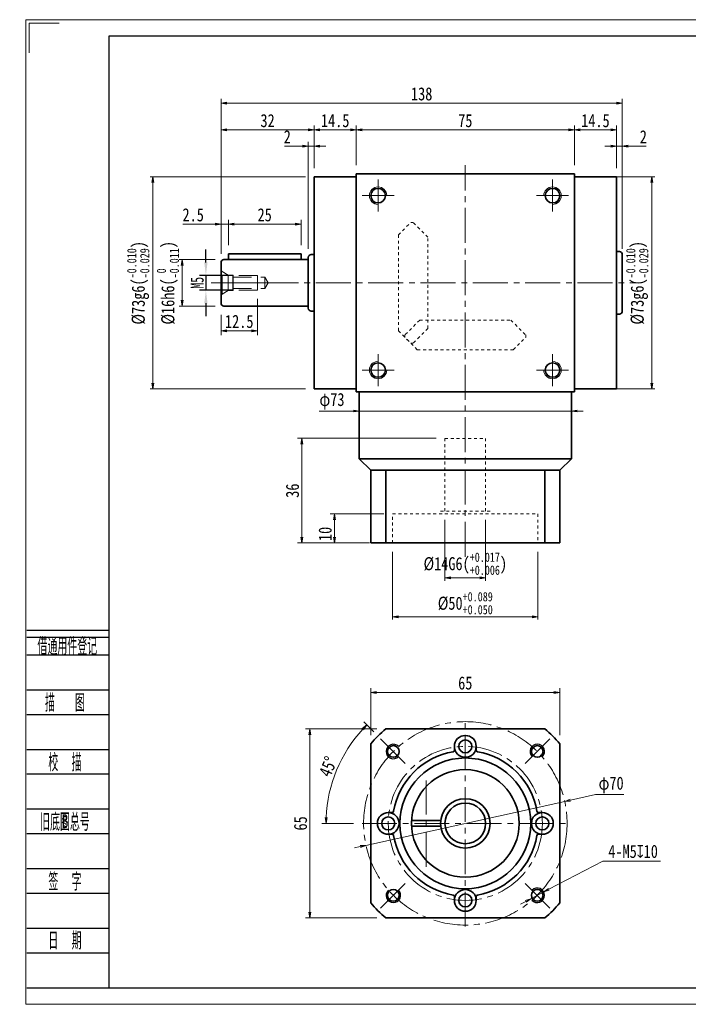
# Model space of a CAD drawing. Header units: millimetres. Extents: x -2 to 495, y 0 to 339.
# Tile 1 of 3: x -2 to 228, y 0 to 339. Entities that reach past the tile are written whole.
import ezdxf
from ezdxf.enums import TextEntityAlignment as Align

# ---------------------------------------------------------------- set-up
doc = ezdxf.new("R2010")
doc.units = ezdxf.units.MM
for name, pattern in [('HIDDEN', [9.525, 6.35, -3.175]), ('点画线', [18, 12, -2, 2, -2]), ('虚线', [2, 1, -1])]:
    doc.linetypes.add(name, pattern=pattern)
doc.layers.add('2细线层', color=4, linetype='Continuous')
doc.layers.add('6文字层', color=3, linetype='Continuous')
for name, color, linetype, lineweight in [('中心线层', 1, '点画线', 18), ('图框_外框线', 7, 'Continuous', 18), ('尺寸线层', 3, 'Continuous', 18), ('粗实线层', 7, 'Continuous', 35), ('虚线层_1', 6, '虚线', 18)]:
    doc.layers.add(name, color=color, linetype=linetype, lineweight=lineweight)
doc.styles.add('PC_TEXTSTYLE', font='ISOCP.SHX', dxfattribs={"width": 0.707, "bigfont": 'GBCBIG.SHX'})
doc.styles.add('宋体', font='txt', dxfattribs={"width": 0.8})
doc.styles.add('标准', font='txt', dxfattribs={"width": 0.667})
doc.dimstyles.new('a4-1-1.5', dxfattribs={"dimtxt": 4.5, "dimasz": 4.5, "dimexe": 2.25, "dimexo": 0, "dimgap": 0.75, "dimtad": 1, "dimdec": 3, "dimdsep": 46, "dimtxsty": '标准', "dimblk": '_CAXARROW', "dimcen": 0, "dimdle": 6, "dimazin": 2, "dimtfac": 0.707107, "dimtdec": 3, "dimtix": 1, "dimtmove": 2, "dimatfit": 3, "dimfxl": 0, "dimfrac": 2, "dimtolj": 1, "dimtzin": 0, "dimarcsym": 0})
doc.dimstyles.new('A水平标注$0', dxfattribs={"dimtxt": 3.5, "dimasz": 2, "dimexe": 1.5, "dimexo": 3, "dimgap": 1.1, "dimtad": 1, "dimtoh": 1, "dimdec": 4, "dimdsep": 46, "dimtxsty": '宋体', "dimblk": 'OPEN', "dimcen": 3, "dimclrd": 3, "dimclre": 3, "dimclrt": 6, "dimadec": 0, "dimazin": 0, "dimtm": 1e-09, "dimtfac": 1, "dimtdec": 4, "dimtix": 1, "dimtmove": 0, "dimatfit": 3, "dimldrblk": 'OPEN', "dimfxl": 0, "dimlwd": 13, "dimlwe": 13, "dimarcsym": 0})
doc.dimstyles.new('D直径标注φ25', dxfattribs={"dimtxt": 3.5, "dimasz": 2, "dimexe": 1, "dimexo": 3, "dimtad": 1, "dimtoh": 1, "dimdec": 1, "dimdsep": 46, "dimtxsty": '宋体', "dimblk": 'OPEN', "dimcen": 3, "dimclrd": 3, "dimclre": 3, "dimclrt": 130, "dimadec": 0, "dimazin": 0, "dimtm": 1e-09, "dimtfac": 1, "dimtdec": 1, "dimtmove": 0, "dimatfit": 0, "dimldrblk": 'OPEN', "dimfxl": 0, "dimlwd": 13, "dimlwe": 13, "dimarcsym": 0})
doc.dimstyles.new('螺孔(M8-7H)', dxfattribs={"dimtxt": 3.5, "dimasz": 2, "dimexe": 1.25, "dimexo": 3, "dimtad": 1, "dimtoh": 1, "dimdec": 4, "dimdsep": 46, "dimtxsty": '宋体', "dimblk": 'OPEN', "dimcen": 3, "dimclrd": 3, "dimclre": 3, "dimclrt": 2, "dimadec": 0, "dimazin": 0, "dimtm": 1e-09, "dimtfac": 1, "dimtdec": 4, "dimtmove": 0, "dimatfit": 3, "dimldrblk": 'OPEN', "dimfxl": 0, "dimlwd": 9, "dimlwe": 9, "dimarcsym": 0})

# ---------------------------------------------------------------- blocks, each defined once
blk = doc.blocks.new('_Open')
at = {"color": 0, "linetype": 'ByBlock', "lineweight": -2}
for p, q in [((-1, 0.17), (0, 0)), ((-1, -0.17), (0, 0)), ((0, 0), (-1, 0))]:
    blk.add_line(p, q, dxfattribs=at)
blk = doc.blocks.new('*D8')
at = {"layer": 'Defpoints', "color": 0}
for p in [(188.63, 300.81), (113.63, 285.72), (188.63, 285.72)]:
    blk.add_point(p, dxfattribs=at)
at = {"layer": '尺寸线层', "color": 3, "lineweight": 13}
for p, q in [((113.63, 288.72), (113.63, 302.31)), ((188.63, 288.72), (188.63, 302.31)), ((115.63, 300.81), (186.63, 300.81))]:
    blk.add_line(p, q, dxfattribs=at)
at = {"layer": '尺寸线层', "color": 3, "lineweight": 13, "xscale": 2, "yscale": 2, "zscale": 2, "rotation": 180}
blk.add_blockref('_Open', (113.63, 300.81), dxfattribs=at)
at = {"layer": '尺寸线层', "color": 3, "lineweight": 13, "xscale": 2, "yscale": 2, "zscale": 2}
blk.add_blockref('_Open', (188.63, 300.81), dxfattribs=at)
at = {"layer": '尺寸线层', "color": 6, "insert": (151.13, 303.99), "char_height": 4.5, "attachment_point": 5, "style": '宋体'}
blk.add_mtext('75', dxfattribs=at)
blk = doc.blocks.new('*D9')
at = {"layer": 'Defpoints', "color": 0}
for p in [(99.13, 300.81), (99.13, 284.72), (113.63, 285.72)]:
    blk.add_point(p, dxfattribs=at)
at = {"layer": '尺寸线层', "color": 3, "lineweight": 13}
for p, q in [((99.13, 287.72), (99.13, 302.31)), ((113.63, 288.72), (113.63, 302.31)), ((111.63, 300.81), (101.13, 300.81))]:
    blk.add_line(p, q, dxfattribs=at)
at = {"layer": '尺寸线层', "color": 3, "lineweight": 13, "xscale": 2, "yscale": 2, "zscale": 2, "rotation": 180}
blk.add_blockref('_Open', (99.13, 300.81), dxfattribs=at)
at = {"layer": '尺寸线层', "color": 3, "lineweight": 13, "xscale": 2, "yscale": 2, "zscale": 2}
blk.add_blockref('_Open', (113.63, 300.81), dxfattribs=at)
at = {"layer": '尺寸线层', "color": 6, "insert": (106.38, 304), "char_height": 4.5, "attachment_point": 5, "style": '宋体'}
blk.add_mtext('14.5', dxfattribs=at)
blk = doc.blocks.new('*D10')
at = {"layer": 'Defpoints', "color": 0}
for p in [(97.13, 295.28), (99.13, 284.72), (97.13, 256.97)]:
    blk.add_point(p, dxfattribs=at)
at = {"layer": '尺寸线层', "color": 3, "lineweight": 13}
for p, q in [((88.91, 295.28), (91.9, 295.28)), ((91.9, 295.28), (95.13, 295.28)), ((97.13, 259.97), (97.13, 296.78)), ((99.13, 295.28), (97.13, 295.28)), ((99.13, 287.72), (99.13, 296.78)), ((101.13, 295.28), (103.13, 295.28))]:
    blk.add_line(p, q, dxfattribs=at)
at = {"layer": '尺寸线层', "color": 3, "lineweight": 13, "xscale": 2, "yscale": 2, "zscale": 2}
blk.add_blockref('_Open', (97.13, 295.28), dxfattribs=at)
at = {"layer": '尺寸线层', "color": 3, "lineweight": 13, "xscale": 2, "yscale": 2, "zscale": 2, "rotation": 180}
blk.add_blockref('_Open', (99.13, 295.28), dxfattribs=at)
at = {"layer": '尺寸线层', "color": 6, "insert": (89.9, 298.46), "char_height": 4.5, "attachment_point": 5, "style": '宋体'}
blk.add_mtext('2', dxfattribs=at)
blk = doc.blocks.new('*D11')
at = {"layer": 'Defpoints', "color": 0}
for p in [(205.13, 295.28), (203.13, 284.72), (205.13, 256.97)]:
    blk.add_point(p, dxfattribs=at)
at = {"layer": '尺寸线层', "color": 3, "lineweight": 13}
for p, q in [((201.13, 295.28), (199.13, 295.28)), ((203.13, 287.72), (203.13, 296.78)), ((203.13, 295.28), (205.13, 295.28)), ((205.13, 259.97), (205.13, 296.78)), ((210.37, 295.28), (207.13, 295.28)), ((213.36, 295.28), (210.37, 295.28))]:
    blk.add_line(p, q, dxfattribs=at)
at = {"layer": '尺寸线层', "color": 3, "lineweight": 13, "xscale": 2, "yscale": 2, "zscale": 2}
blk.add_blockref('_Open', (203.13, 295.28), dxfattribs=at)
at = {"layer": '尺寸线层', "color": 3, "lineweight": 13, "xscale": 2, "yscale": 2, "zscale": 2, "rotation": 180}
blk.add_blockref('_Open', (205.13, 295.28), dxfattribs=at)
at = {"layer": '尺寸线层', "color": 6, "insert": (212.36, 298.46), "char_height": 4.5, "attachment_point": 5, "style": '宋体'}
blk.add_mtext('2', dxfattribs=at)
blk = doc.blocks.new('*D12')
at = {"layer": 'Defpoints', "color": 0}
for p in [(203.13, 300.81), (188.63, 285.72), (203.13, 284.72)]:
    blk.add_point(p, dxfattribs=at)
at = {"layer": '尺寸线层', "color": 3, "lineweight": 13}
for p, q in [((188.63, 288.72), (188.63, 302.31)), ((203.13, 287.72), (203.13, 302.31)), ((190.63, 300.81), (201.13, 300.81))]:
    blk.add_line(p, q, dxfattribs=at)
at = {"layer": '尺寸线层', "color": 3, "lineweight": 13, "xscale": 2, "yscale": 2, "zscale": 2, "rotation": 180}
blk.add_blockref('_Open', (188.63, 300.81), dxfattribs=at)
at = {"layer": '尺寸线层', "color": 3, "lineweight": 13, "xscale": 2, "yscale": 2, "zscale": 2}
blk.add_blockref('_Open', (203.13, 300.81), dxfattribs=at)
at = {"layer": '尺寸线层', "color": 6, "insert": (195.88, 304), "char_height": 4.5, "attachment_point": 5, "style": '宋体'}
blk.add_mtext('14.5', dxfattribs=at)
blk = doc.blocks.new('*D23')
at = {"layer": 'Defpoints', "color": 0}
for p in [(67.13, 310.01), (205.13, 257.97), (67.13, 255.22)]:
    blk.add_point(p, dxfattribs=at)
at = {"layer": '尺寸线层', "color": 3, "lineweight": 13}
for p, q in [((67.13, 258.22), (67.13, 311.51)), ((203.13, 310.01), (69.13, 310.01)), ((205.13, 260.97), (205.13, 311.51))]:
    blk.add_line(p, q, dxfattribs=at)
at = {"layer": '尺寸线层', "color": 3, "lineweight": 13, "xscale": 2, "yscale": 2, "zscale": 2, "rotation": 180}
blk.add_blockref('_Open', (67.13, 310.01), dxfattribs=at)
at = {"layer": '尺寸线层', "color": 3, "lineweight": 13, "xscale": 2, "yscale": 2, "zscale": 2}
blk.add_blockref('_Open', (205.13, 310.01), dxfattribs=at)
at = {"layer": '尺寸线层', "color": 6, "insert": (136.13, 313.21), "char_height": 4.5, "attachment_point": 5, "style": '宋体'}
blk.add_mtext('138', dxfattribs=at)
blk = doc.blocks.new('*D24')
at = {"layer": 'Defpoints', "color": 0}
for p in [(67.13, 300.81), (99.13, 284.72), (67.13, 255.22)]:
    blk.add_point(p, dxfattribs=at)
at = {"layer": '尺寸线层', "color": 3, "lineweight": 13}
for p, q in [((67.13, 258.22), (67.13, 302.31)), ((99.13, 287.72), (99.13, 302.31)), ((97.13, 300.81), (69.13, 300.81))]:
    blk.add_line(p, q, dxfattribs=at)
at = {"layer": '尺寸线层', "color": 3, "lineweight": 13, "xscale": 2, "yscale": 2, "zscale": 2, "rotation": 180}
blk.add_blockref('_Open', (67.13, 300.81), dxfattribs=at)
at = {"layer": '尺寸线层', "color": 3, "lineweight": 13, "xscale": 2, "yscale": 2, "zscale": 2}
blk.add_blockref('_Open', (99.13, 300.81), dxfattribs=at)
at = {"layer": '尺寸线层', "color": 6, "insert": (83.13, 304.01), "char_height": 4.5, "attachment_point": 5, "style": '宋体'}
blk.add_mtext('32', dxfattribs=at)
blk = doc.blocks.new('*D25')
at = {"layer": 'Defpoints', "color": 0}
for p in [(197.66, 284.72), (197.66, 211.72), (215.31, 211.72)]:
    blk.add_point(p, dxfattribs=at)
at = {"layer": '尺寸线层', "color": 3, "lineweight": 13}
for p, q in [((200.66, 284.72), (216.31, 284.72)), ((215.31, 282.72), (215.31, 213.72)), ((200.66, 211.72), (216.31, 211.72))]:
    blk.add_line(p, q, dxfattribs=at)
at = {"layer": '尺寸线层', "color": 3, "lineweight": 13, "xscale": 2, "yscale": 2, "zscale": 2}
for p, rotation in [((215.31, 284.72), 90), ((215.31, 211.72), 270)]:
    blk.add_blockref('_Open', p, dxfattribs=dict(at, rotation=rotation))
at = {"layer": '尺寸线层', "color": 130, "insert": (210.24, 248.22), "char_height": 4.5, "attachment_point": 5, "rotation": 90, "style": '宋体'}
blk.add_mtext('{\\A1;\\A1;%%C73g6({\\H0.707107x;\\S-0.010^ -0.029;})}', dxfattribs=at)
blk = doc.blocks.new('*D26')
at = {"layer": 'Defpoints', "color": 0}
for p in [(68.13, 256.22), (53.74, 240.22), (68.13, 240.22)]:
    blk.add_point(p, dxfattribs=at)
at = {"layer": '尺寸线层', "color": 3, "lineweight": 13}
for p, q in [((65.13, 256.22), (52.74, 256.22)), ((53.74, 254.22), (53.74, 242.22)), ((65.13, 240.22), (52.74, 240.22))]:
    blk.add_line(p, q, dxfattribs=at)
at = {"layer": '尺寸线层', "color": 3, "lineweight": 13, "xscale": 2, "yscale": 2, "zscale": 2}
for p, rotation in [((53.74, 256.22), 90), ((53.74, 240.22), 270)]:
    blk.add_blockref('_Open', p, dxfattribs=dict(at, rotation=rotation))
at = {"layer": '尺寸线层', "color": 130, "insert": (48.82, 248.22), "char_height": 4.5, "attachment_point": 5, "rotation": 90, "style": '宋体'}
blk.add_mtext('{\\A1;\\A1;%%C16h6({\\H0.707107x;\\S 0^ -0.011;})}', dxfattribs=at)
blk = doc.blocks.new('23343f_6')
at = {"layer": '中心线层', "linetype": '点画线', "lineweight": 18}
blk.add_line((17.47, 0), (-1.33, 0), dxfattribs=at)
at = {"layer": '粗实线层', "color": 6, "linetype": 'HIDDEN', "lineweight": 18}
for p, q in [((0, -4.4), (0, 4.4)), ((0, 4.4), (0.32, 3.85)), ((2.4, 2.65), (0.32, 3.85)), ((0.32, -3.85), (0.32, 3.85)), ((4, 2.65), (2.4, 2.65)), ((2.4, -2.65), (2.4, 2.65)), ((4.15, 2.5), (4, 2.65)), ((4, -2.65), (4, 2.65)), ((12.5, 2.5), (4.15, 2.5)), ((4.15, -2.5), (4.15, 2.5)), ((4.15, 2), (15, 2)), ((12.5, -2.5), (12.5, 2.5)), ((15, 2), (16.15, 0)), ((15, 2), (15, -2)), ((2.4, -2.65), (0.32, -3.85)), ((4, -2.65), (2.4, -2.65)), ((4.15, -2.5), (4, -2.65)), ((4.15, -2), (15, -2)), ((12.5, -2.5), (4.15, -2.5)), ((15, -2), (16.15, 0)), ((0, -4.4), (0.32, -3.85))]:
    blk.add_line(p, q, dxfattribs=at)
blk = doc.blocks.new('_CAXARROW')
blk.add_hatch(color=0).paths.add_polyline_path([(0, 0), (-1, 0.125), (-1, -0.125)], flags=0)
blk = doc.blocks.new('*D27')
at = {"layer": 'Defpoints', "color": 0}
for p in [(71.28, 250.72), (61.91, 245.72), (71.28, 245.72)]:
    blk.add_point(p, dxfattribs=at)
at = {"layer": '尺寸线层', "color": 0, "lineweight": -2}
for p, q in [((61.91, 255.22), (61.91, 259.72)), ((71.28, 250.72), (59.66, 250.72)), ((61.91, 250.72), (61.91, 245.72)), ((71.28, 245.72), (59.66, 245.72)), ((61.91, 241.22), (61.91, 236.72))]:
    blk.add_line(p, q, dxfattribs=at)
at = {"layer": '尺寸线层', "color": 0, "lineweight": -2, "xscale": 4.5, "yscale": 4.5, "zscale": 4.5}
for p, rotation in [((61.91, 250.72), 270), ((61.91, 245.72), 90)]:
    blk.add_blockref('_CAXARROW', p, dxfattribs=dict(at, rotation=rotation))
at = {"layer": '尺寸线层', "color": 0, "insert": (58.93, 248.22), "char_height": 4.5, "attachment_point": 5, "rotation": 90, "style": '标准'}
blk.add_mtext('\\A1;M5', dxfattribs=at)
blk = doc.blocks.new('*D28')
at = {"layer": 'Defpoints', "color": 0}
for p in [(79.63, 245.72), (67.13, 240.22), (79.63, 231.73)]:
    blk.add_point(p, dxfattribs=at)
at = {"layer": '尺寸线层', "color": 3, "lineweight": 13}
for p, q in [((79.63, 242.72), (79.63, 230.23)), ((67.13, 237.22), (67.13, 230.23)), ((69.13, 231.73), (77.63, 231.73))]:
    blk.add_line(p, q, dxfattribs=at)
at = {"layer": '尺寸线层', "color": 3, "lineweight": 13, "xscale": 2, "yscale": 2, "zscale": 2, "rotation": 180}
blk.add_blockref('_Open', (67.13, 231.73), dxfattribs=at)
at = {"layer": '尺寸线层', "color": 3, "lineweight": 13, "xscale": 2, "yscale": 2, "zscale": 2}
blk.add_blockref('_Open', (79.63, 231.73), dxfattribs=at)
at = {"layer": '尺寸线层', "color": 6, "insert": (73.38, 234.92), "char_height": 4.5, "attachment_point": 5, "style": '宋体'}
blk.add_mtext('12.5', dxfattribs=at)
blk = doc.blocks.new('*D29')
at = {"layer": 'Defpoints', "color": 0}
for p in [(67.13, 268.41), (69.63, 258.22), (67.13, 255.22)]:
    blk.add_point(p, dxfattribs=at)
at = {"layer": '尺寸线层', "color": 3, "lineweight": 13}
for p, q in [((53.97, 268.41), (62.11, 268.41)), ((62.11, 268.41), (65.13, 268.41)), ((67.13, 258.22), (67.13, 269.91)), ((69.63, 268.41), (67.13, 268.41)), ((69.63, 261.22), (69.63, 269.91)), ((71.63, 268.41), (73.63, 268.41))]:
    blk.add_line(p, q, dxfattribs=at)
at = {"layer": '尺寸线层', "color": 3, "lineweight": 13, "xscale": 2, "yscale": 2, "zscale": 2}
blk.add_blockref('_Open', (67.13, 268.41), dxfattribs=at)
at = {"layer": '尺寸线层', "color": 3, "lineweight": 13, "xscale": 2, "yscale": 2, "zscale": 2, "rotation": 180}
blk.add_blockref('_Open', (69.63, 268.41), dxfattribs=at)
at = {"layer": '尺寸线层', "color": 6, "insert": (57.54, 271.59), "char_height": 4.5, "attachment_point": 5, "style": '宋体'}
blk.add_mtext('2.5', dxfattribs=at)
blk = doc.blocks.new('*D30')
at = {"layer": 'Defpoints', "color": 0}
for p in [(94.63, 268.41), (69.63, 258.22), (94.63, 258.22)]:
    blk.add_point(p, dxfattribs=at)
at = {"layer": '尺寸线层', "color": 3, "lineweight": 13}
for p, q in [((69.63, 261.22), (69.63, 269.91)), ((71.63, 268.41), (92.63, 268.41)), ((94.63, 261.22), (94.63, 269.91))]:
    blk.add_line(p, q, dxfattribs=at)
at = {"layer": '尺寸线层', "color": 3, "lineweight": 13, "xscale": 2, "yscale": 2, "zscale": 2, "rotation": 180}
blk.add_blockref('_Open', (69.63, 268.41), dxfattribs=at)
at = {"layer": '尺寸线层', "color": 3, "lineweight": 13, "xscale": 2, "yscale": 2, "zscale": 2}
blk.add_blockref('_Open', (94.63, 268.41), dxfattribs=at)
at = {"layer": '尺寸线层', "color": 6, "insert": (82.13, 271.59), "char_height": 4.5, "attachment_point": 5, "style": '宋体'}
blk.add_mtext('25', dxfattribs=at)
blk = doc.blocks.new('*D31')
at = {"layer": 'Defpoints', "color": 0}
for p in [(99.13, 284.72), (43.7, 211.72), (99.13, 211.72)]:
    blk.add_point(p, dxfattribs=at)
at = {"layer": '尺寸线层', "color": 3, "lineweight": 13}
for p, q in [((96.13, 284.72), (42.7, 284.72)), ((43.7, 282.72), (43.7, 213.72)), ((96.13, 211.72), (42.7, 211.72))]:
    blk.add_line(p, q, dxfattribs=at)
at = {"layer": '尺寸线层', "color": 3, "lineweight": 13, "xscale": 2, "yscale": 2, "zscale": 2}
for p, rotation in [((43.7, 284.72), 89.99999999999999), ((43.7, 211.72), 270)]:
    blk.add_blockref('_Open', p, dxfattribs=dict(at, rotation=rotation))
at = {"layer": '尺寸线层', "color": 130, "insert": (38.64, 248.22), "char_height": 4.5, "attachment_point": 5, "rotation": 90, "style": '宋体'}
blk.add_mtext('{\\A1;\\A1;%%C73g6({\\H0.707107x;\\S-0.010^ -0.029;})}', dxfattribs=at)
blk = doc.blocks.new('*D32')
at = {"layer": 'Defpoints', "color": 0}
for p in [(144.13, 169.72), (158.13, 169.72), (158.13, 146.68)]:
    blk.add_point(p, dxfattribs=at)
at = {"layer": '尺寸线层', "color": 3, "lineweight": 13}
for p, q in [((144.13, 166.72), (144.13, 145.68)), ((158.13, 166.72), (158.13, 145.68)), ((146.13, 146.68), (156.13, 146.68))]:
    blk.add_line(p, q, dxfattribs=at)
at = {"layer": '尺寸线层', "color": 3, "lineweight": 13, "xscale": 2, "yscale": 2, "zscale": 2, "rotation": 180}
blk.add_blockref('_Open', (144.13, 146.68), dxfattribs=at)
at = {"layer": '尺寸线层', "color": 3, "lineweight": 13, "xscale": 2, "yscale": 2, "zscale": 2}
blk.add_blockref('_Open', (158.13, 146.68), dxfattribs=at)
at = {"layer": '尺寸线层', "color": 130, "insert": (151.13, 151.6), "char_height": 4.5, "attachment_point": 5, "style": '宋体'}
blk.add_mtext('{\\A1;\\A1;%%C14G6({\\H0.707107x;\\S+0.017^ +0.006;})}', dxfattribs=at)
blk = doc.blocks.new('*D33')
at = {"layer": 'Defpoints', "color": 0}
for p in [(126.13, 158.72), (176.13, 158.72), (176.13, 133.36)]:
    blk.add_point(p, dxfattribs=at)
at = {"layer": '尺寸线层', "color": 3, "lineweight": 13}
for p, q in [((126.13, 155.72), (126.13, 132.36)), ((176.13, 155.72), (176.13, 132.36)), ((128.13, 133.36), (174.13, 133.36))]:
    blk.add_line(p, q, dxfattribs=at)
at = {"layer": '尺寸线层', "color": 3, "lineweight": 13, "xscale": 2, "yscale": 2, "zscale": 2, "rotation": 180}
blk.add_blockref('_Open', (126.13, 133.36), dxfattribs=at)
at = {"layer": '尺寸线层', "color": 3, "lineweight": 13, "xscale": 2, "yscale": 2, "zscale": 2}
blk.add_blockref('_Open', (176.13, 133.36), dxfattribs=at)
at = {"layer": '尺寸线层', "color": 130, "insert": (151.13, 138), "char_height": 4.5, "attachment_point": 5, "style": '宋体'}
blk.add_mtext('{\\A1;\\A1;%%C50{\\H0.707107x;\\S+0.089^ +0.050;}}', dxfattribs=at)
blk = doc.blocks.new('*D34')
at = {"layer": 'Defpoints', "color": 0}
for p in [(106.14, 168.72), (126.13, 168.72), (121.13, 158.72)]:
    blk.add_point(p, dxfattribs=at)
at = {"layer": '尺寸线层', "color": 3, "lineweight": 13}
for p, q in [((123.13, 168.72), (104.64, 168.72)), ((106.14, 160.72), (106.14, 166.72)), ((118.13, 158.72), (104.64, 158.72))]:
    blk.add_line(p, q, dxfattribs=at)
at = {"layer": '尺寸线层', "color": 3, "lineweight": 13, "xscale": 2, "yscale": 2, "zscale": 2}
for p, rotation in [((106.14, 168.72), 90), ((106.14, 158.72), 270)]:
    blk.add_blockref('_Open', p, dxfattribs=dict(at, rotation=rotation))
at = {"layer": '尺寸线层', "color": 6, "insert": (102.95, 161.84), "char_height": 4.5, "attachment_point": 5, "rotation": 90, "style": '宋体'}
blk.add_mtext('10', dxfattribs=at)
blk = doc.blocks.new('*D35')
at = {"layer": 'Defpoints', "color": 0}
for p in [(94.9, 194.72), (144.13, 194.72), (118.63, 158.72)]:
    blk.add_point(p, dxfattribs=at)
at = {"layer": '尺寸线层', "color": 3, "lineweight": 13}
for p, q in [((141.13, 194.72), (93.4, 194.72)), ((94.9, 160.72), (94.9, 192.72)), ((115.63, 158.72), (93.4, 158.72))]:
    blk.add_line(p, q, dxfattribs=at)
at = {"layer": '尺寸线层', "color": 3, "lineweight": 13, "xscale": 2, "yscale": 2, "zscale": 2}
for p, rotation in [((94.9, 194.72), 90), ((94.9, 158.72), 270)]:
    blk.add_blockref('_Open', p, dxfattribs=dict(at, rotation=rotation))
at = {"layer": '尺寸线层', "color": 6, "insert": (91.7, 176.72), "char_height": 4.5, "attachment_point": 5, "rotation": 90, "style": '宋体'}
blk.add_mtext('36', dxfattribs=at)
blk = doc.blocks.new('*D36')
at = {"layer": 'Defpoints', "color": 0}
for p in [(185.31, 69.8), (116.96, 54.69)]:
    blk.add_point(p, dxfattribs=at)
at = {"layer": '尺寸线层', "color": 3, "lineweight": 13}
for p, q in [((195.88, 72.13), (187.26, 70.23)), ((205.67, 72.13), (195.88, 72.13)), ((116.96, 54.69), (185.31, 69.8)), ((115, 54.26), (113.05, 53.82))]:
    blk.add_line(p, q, dxfattribs=at)
at = {"layer": '尺寸线层', "color": 3, "lineweight": 13, "xscale": 2, "yscale": 2, "zscale": 2}
for p, rotation in [((185.31, 69.8), 192.4643435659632), ((116.96, 54.69), 12.46434356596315)]:
    blk.add_blockref('_Open', p, dxfattribs=dict(at, rotation=rotation))
at = {"layer": '尺寸线层', "color": 130, "insert": (201.28, 75.48), "char_height": 4.5, "attachment_point": 5, "style": '宋体'}
blk.add_mtext('φ70', dxfattribs=at)
blk = doc.blocks.new('*D37')
at = {"layer": 'Defpoints', "color": 0}
for p in [(123.75, 94.74), (97.66, 29.74), (123.75, 29.74)]:
    blk.add_point(p, dxfattribs=at)
at = {"layer": '尺寸线层', "color": 3, "lineweight": 13}
for p, q in [((120.75, 94.74), (96.16, 94.74)), ((97.66, 92.74), (97.66, 31.74)), ((120.75, 29.74), (96.16, 29.74))]:
    blk.add_line(p, q, dxfattribs=at)
at = {"layer": '尺寸线层', "color": 3, "lineweight": 13, "xscale": 2, "yscale": 2, "zscale": 2}
for p, rotation in [((97.66, 94.74), 89.99999999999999), ((97.66, 29.74), 270)]:
    blk.add_blockref('_Open', p, dxfattribs=dict(at, rotation=rotation))
at = {"layer": '尺寸线层', "color": 6, "insert": (94.46, 62.24), "char_height": 4.5, "attachment_point": 5, "rotation": 90, "style": '宋体'}
blk.add_mtext('65', dxfattribs=at)
blk = doc.blocks.new('*D38')
at = {"layer": 'Defpoints', "color": 0}
for p in [(121.76, 91.61), (130.5, 82.87), (106.87, 80.57), (115.63, 62.24), (186.63, 62.24)]:
    blk.add_point(p, dxfattribs=at)
at = {"layer": '尺寸线层', "color": 3, "lineweight": 13}
for p, q in [((119.64, 93.74), (116.2, 97.18)), ((112.63, 62.24), (101.73, 62.24))]:
    blk.add_line(p, q, dxfattribs=at)
blk.add_arc((151.13, 62.24), 47.91, 137.3921, 177.6079, dxfattribs=at)
at = {"layer": '尺寸线层', "color": 3, "lineweight": 13, "xscale": 2, "yscale": 2, "zscale": 2}
for p, rotation in [((117.26, 96.12), 46.19606770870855), ((103.23, 62.24), 268.8039322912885)]:
    blk.add_blockref('_Open', p, dxfattribs=dict(at, rotation=rotation))
at = {"layer": '尺寸线层', "color": 6, "insert": (103.94, 81.79), "char_height": 4.5, "attachment_point": 5, "rotation": 67.5, "style": '宋体'}
blk.add_mtext('45%%d', dxfattribs=at)
blk = doc.blocks.new('*D39')
at = {"layer": 'Defpoints', "color": 0}
for p in [(187.63, 204.12), (114.63, 201.76), (187.63, 198.89)]:
    blk.add_point(p, dxfattribs=at)
at = {"layer": '尺寸线层', "color": 3, "lineweight": 13}
for p, q in [((100.9, 204.12), (110.63, 204.12)), ((110.63, 204.12), (112.63, 204.12)), ((114.63, 204.76), (114.63, 205.12)), ((114.63, 204.12), (187.63, 204.12)), ((187.63, 201.89), (187.63, 205.12)), ((189.63, 204.12), (191.63, 204.12))]:
    blk.add_line(p, q, dxfattribs=at)
at = {"layer": '尺寸线层', "color": 3, "lineweight": 13, "xscale": 2, "yscale": 2, "zscale": 2}
blk.add_blockref('_Open', (114.63, 204.12), dxfattribs=at)
at = {"layer": '尺寸线层', "color": 3, "lineweight": 13, "xscale": 2, "yscale": 2, "zscale": 2, "rotation": 180}
blk.add_blockref('_Open', (187.63, 204.12), dxfattribs=at)
at = {"layer": '尺寸线层', "color": 130, "insert": (105.27, 207.48), "char_height": 4.5, "attachment_point": 5, "style": '宋体'}
blk.add_mtext('φ73', dxfattribs=at)
blk = doc.blocks.new('*D40')
at = {"layer": 'Defpoints', "color": 0}
for p in [(183.63, 107.32), (118.63, 89.63), (183.63, 89.63)]:
    blk.add_point(p, dxfattribs=at)
at = {"layer": '尺寸线层', "color": 3, "lineweight": 13}
for p, q in [((118.63, 92.63), (118.63, 108.82)), ((183.63, 92.63), (183.63, 108.82)), ((120.63, 107.32), (181.63, 107.32))]:
    blk.add_line(p, q, dxfattribs=at)
at = {"layer": '尺寸线层', "color": 3, "lineweight": 13, "xscale": 2, "yscale": 2, "zscale": 2, "rotation": 180}
blk.add_blockref('_Open', (118.63, 107.32), dxfattribs=at)
at = {"layer": '尺寸线层', "color": 3, "lineweight": 13, "xscale": 2, "yscale": 2, "zscale": 2}
blk.add_blockref('_Open', (183.63, 107.32), dxfattribs=at)
at = {"layer": '尺寸线层', "color": 6, "insert": (151.13, 110.52), "char_height": 4.5, "attachment_point": 5, "style": '宋体'}
blk.add_mtext('65', dxfattribs=at)
blk = doc.blocks.new('*D41')
at = {"color": 3, "lineweight": 9}
for p, q in [((198.38, 49.29), (179.87, 39.58)), ((218.3, 49.29), (198.38, 49.29)), ((173.67, 36.33), (178.1, 38.65)), ((171.9, 35.4), (170.12, 34.47))]:
    blk.add_line(p, q, dxfattribs=at)
at = {"layer": 'Defpoints', "color": 0}
for p in [(178.1, 38.65), (173.67, 36.33)]:
    blk.add_point(p, dxfattribs=at)
at = {"color": 3, "lineweight": 9, "xscale": 2, "yscale": 2, "zscale": 2}
for p, rotation in [((178.1, 38.65), 207.6744253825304), ((173.67, 36.33), 27.67442538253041)]:
    blk.add_blockref('_Open', p, dxfattribs=dict(at, rotation=rotation))
at = {"color": 2, "insert": (208.84, 52.59), "char_height": 4.5, "attachment_point": 5, "style": '宋体'}
blk.add_mtext('4-M5{\\famgdt|b0|i0|c0|p0;x}{10}', dxfattribs=at)

msp = doc.modelspace()

# ---------------------------------------------------------------- linework, layer by layer
at = {"layer": '2细线层'}
for p, q in [((0.28307, 128.70142), (28.51437, 128.70142)), ((0.28307, 126.28969), (28.51437, 126.28969)), ((0.28307, 120.26034), (28.51437, 120.26034)), ((0.28307, 108.20166), (28.51437, 108.20166)), ((0.28307, 99.76059), (28.51437, 99.76059)), ((0.28307, 87.70191), (28.51437, 87.70191)), ((0.28307, 79.26083), (28.51437, 79.26083)), ((0.28307, 67.20215), (28.51437, 67.20215)), ((0.28307, 58.76107), (28.51437, 58.76107)), ((0.28307, 46.70239), (28.51437, 46.70239)), ((0.28307, 38.26131), (28.51437, 38.26131)), ((0.28307, 26.20263), (28.51437, 26.20263)), ((0.28307, 17.76156), (28.51437, 17.76156)), ((0.28307, 5.70287), (28.51437, 5.70287))]:
    msp.add_line(p, q, dxfattribs=at)
at = {"layer": '中心线层'}
for p, q in [((151.13226, 154.00788), (151.13226, 288.7162)), ((121.13226, 272.7162), (121.13226, 283.7162)), ((181.13226, 283.7162), (181.13226, 272.7162)), ((115.63226, 278.2162), (126.63226, 278.2162)), ((175.63226, 278.2162), (186.63226, 278.2162)), ((63.76664, 248.2162), (209.59407, 248.2162)), ((121.13226, 212.7162), (121.13226, 223.7162)), ((181.13226, 223.7162), (181.13226, 212.7162)), ((126.63226, 218.2162), (115.63226, 218.2162)), ((186.63226, 218.2162), (175.63226, 218.2162)), ((151.13226, 26.74092), (151.13226, 97.74092)), ((130.50463, 82.86856), (121.75819, 91.615)), ((171.7599, 82.86856), (180.50634, 91.615)), ((137.6753, 47.35413), (137.6753, 76.96224)), ((115.63226, 62.24092), (186.63226, 62.24092)), ((130.50463, 41.61329), (121.75819, 32.86685)), ((171.7599, 41.61329), (180.50634, 32.86685))]:
    msp.add_line(p, q, dxfattribs=at)
for radius in [35, 26.5]:
    msp.add_circle((151.13226, 62.24092), radius, dxfattribs=at)
at = {"layer": '图框_外框线', "color": 3}
msp.add_lwpolyline([(0, 0), (479.04148, 0), (479.04148, 338.75076), (0, 338.75076)], close=True, dxfattribs=at)
msp.add_lwpolyline([(1.14057, 327.34501), (1.14057, 337.61018), (11.40575, 337.61018)], dxfattribs=at)
at = {"layer": '图框_外框线', "color": 3, "lineweight": 25}
msp.add_lwpolyline([(28.51437, 5.70287), (473.3386, 5.70287), (473.3386, 333.04788), (28.51437, 333.04788)], close=True, dxfattribs=at)
at = {"layer": '粗实线层'}
for p, q in [((113.63226, 284.7162), (99.13226, 284.7162)), ((99.13226, 284.7162), (99.13226, 211.7162)), ((113.63226, 285.7162), (188.63226, 285.7162)), ((113.63226, 284.8162), (113.63226, 285.7162)), ((113.63226, 285.7162), (113.63226, 210.7162)), ((188.63226, 285.7162), (188.63226, 210.7162)), ((188.63226, 284.7162), (203.13226, 284.7162)), ((203.13226, 284.7162), (203.13226, 211.7162)), ((69.63226, 256.2162), (69.63226, 258.2162)), ((69.63226, 258.2162), (94.63226, 258.2162)), ((94.63226, 258.2162), (94.63226, 256.2162)), ((98.13226, 257.9662), (99.13226, 257.9662)), ((203.13226, 258.9662), (204.13226, 258.9662)), ((205.13226, 257.9662), (205.13226, 238.4662)), ((67.13226, 255.2162), (67.13226, 241.2162)), ((68.13226, 256.2162), (97.13226, 256.2162)), ((97.13226, 256.9662), (97.13226, 239.4662)), ((68.13226, 240.2162), (97.13226, 240.2162)), ((98.13226, 238.4662), (99.13226, 238.4662)), ((203.13226, 237.4662), (204.13226, 237.4662)), ((113.63226, 211.7162), (99.13226, 211.7162)), ((113.63226, 210.7162), (188.63226, 210.7162)), ((114.63226, 187.7162), (114.63226, 210.7162)), ((187.63226, 187.7162), (187.63226, 210.7162)), ((188.63226, 211.7162), (203.13226, 211.7162)), ((114.63226, 187.7162), (187.63226, 187.7162)), ((118.63226, 183.7162), (114.63226, 187.7162)), ((183.63226, 183.7162), (187.63226, 187.7162)), ((118.63226, 183.7162), (118.63226, 158.7162)), ((183.63226, 183.7162), (118.63226, 183.7162)), ((123.74614, 158.7162), (123.74614, 183.7162)), ((178.51839, 158.7162), (178.51839, 183.7162)), ((183.63226, 158.7162), (183.63226, 183.7162)), ((118.63226, 158.7162), (183.63226, 158.7162)), ((147.38226, 88.74092), (147.38226, 87.38426)), ((154.88226, 88.74092), (154.88226, 87.38426)), ((124.63226, 65.99092), (125.98893, 65.99092)), ((177.63226, 65.99092), (176.2756, 65.99092)), ((142.69129, 63.24092), (132.65931, 63.24092)), ((142.69129, 61.24092), (132.65931, 61.24092)), ((124.63226, 58.49092), (125.98893, 58.49092)), ((177.63226, 58.49092), (176.2756, 58.49092)), ((147.38226, 35.74092), (147.38226, 37.09759)), ((154.88226, 35.74092), (154.88226, 37.09759))]:
    msp.add_line(p, q, dxfattribs=at)
for points in [[(123.74614, 94.74092), (178.51839, 94.74092)], [(118.63226, 34.85479), (118.63226, 89.62705)], [(183.63226, 89.62705), (183.63226, 34.85479)], [(178.51839, 29.74092), (123.74614, 29.74092)]]:
    msp.add_lwpolyline(points, dxfattribs=at)
for centre, radius in [((121.13226, 278.2162), 2.5), ((181.13226, 278.2162), 2.5), ((121.13226, 218.2162), 2.5), ((181.13226, 218.2162), 2.5), ((151.13226, 88.74092), 3.75), ((126.38353, 86.98966), 2), ((151.13226, 88.74092), 2.25), ((175.881, 86.98966), 2), ((151.13226, 62.24092), 22.5), ((151.13226, 62.24092), 18.5), ((151.13226, 62.24092), 8.5), ((151.13226, 62.24092), 7), ((124.63226, 62.24092), 3.75), ((124.63226, 62.24092), 2.25), ((177.63226, 62.24092), 3.75), ((177.63226, 62.24092), 2.25), ((126.38353, 37.49218), 2), ((151.13226, 35.74092), 3.75), ((151.13226, 35.74092), 2.25), ((175.881, 37.49218), 2)]:
    msp.add_circle(centre, radius, dxfattribs=at)
at = {"layer": '粗实线层', "lineweight": 18}
for centre, start, end in [((121.13226, 278.2162), 0, 270), ((181.13226, 278.2162), 270, 180), ((121.13226, 218.2162), 90, 360), ((181.13226, 218.2162), 180, 90)]:
    msp.add_arc(centre, 3, start, end, dxfattribs=at)
at = {"layer": '粗实线层'}
for centre, radius, start, end in [((98.13226, 256.9662), 1, 90, 180), ((204.13226, 257.9662), 1, 0, 90), ((68.13226, 255.2162), 1, 90, 180), ((68.13226, 241.2162), 1, 180, 270), ((98.13226, 239.4662), 1, 180, 270), ((204.13226, 238.4662), 1, 270, 360), ((151.13226, 62.24092), 42.5, 130.1191669, 139.8808331), ((151.13226, 62.24092), 42.5, 40.1191669, 49.8808331), ((151.13226, 62.24092), 25, 99.5940695, 170.4059457), ((146.88227, 87.38425), 0.49999, 279.5932911, 0.0003078), ((155.38226, 87.38425), 0.49999, 179.9996922, 260.4067089), ((151.13226, 62.24092), 25, 9.5940543, 80.4059457), ((125.98893, 66.49091), 0.49999, 269.9996922, 350.4067089), ((176.2756, 66.49091), 0.49999, 189.5932911, 270.0003078), ((125.98893, 57.99093), 0.49999, 9.5932911, 90.0003078), ((151.13226, 62.24092), 25, 189.5940543, 260.4059457), ((151.13226, 62.24092), 25, 279.5940543, 350.4059457), ((176.2756, 57.99093), 0.49999, 89.9996922, 170.4067089), ((146.88227, 37.09759), 0.49999, 359.9996922, 80.4067089), ((155.38226, 37.09759), 0.49999, 99.5932911, 180.0003078), ((151.13226, 62.24092), 42.5, 220.1191669, 229.8808331), ((151.13226, 62.24092), 42.5, 310.1191669, 319.8808331)]:
    msp.add_arc(centre, radius, start, end, dxfattribs=at)
at = {"layer": '粗实线层', "lineweight": -2}
for centre, start, end in [((126.38353, 86.98966), 42.9532869, 315), ((175.881, 86.98966), 312.9532869, 225), ((126.38353, 37.49218), 132.9532869, 45), ((175.881, 37.49218), 222.9532869, 135)]:
    msp.add_arc(centre, 2.5, start, end, dxfattribs=at)
at = {"layer": '虚线层_1', "linetype": '虚线', "lineweight": 18}
for p, q in [((128.13226, 264.7162), (132.40226, 268.9862)), ((132.40226, 268.9862), (133.19069, 268.9862)), ((138.27226, 263.90463), (133.19069, 268.9862)), ((128.13226, 231.7162), (128.13226, 264.7162)), ((138.27226, 232.52777), (138.27226, 263.90463)), ((135.44384, 235.3562), (130.36226, 230.27463)), ((135.44384, 235.3562), (166.82069, 235.3562)), ((166.82069, 235.3562), (171.90226, 230.27463)), ((128.13226, 231.7162), (132.40226, 227.4462)), ((138.27226, 232.52777), (133.19069, 227.4462)), ((130.36226, 229.4862), (130.36226, 230.27463)), ((134.63226, 225.2162), (130.36226, 229.4862)), ((132.40226, 227.4462), (133.19069, 227.4462)), ((167.63226, 225.2162), (171.90226, 229.4862)), ((171.90226, 229.4862), (171.90226, 230.27463)), ((134.63226, 225.2162), (167.63226, 225.2162)), ((144.13226, 194.7162), (144.13226, 169.7162)), ((144.13226, 194.7162), (158.13226, 194.7162)), ((158.13226, 194.7162), (158.13226, 169.7162)), ((159.63226, 169.7162), (142.63226, 169.7162)), ((126.13226, 158.7162), (126.13226, 168.7162)), ((126.13226, 168.7162), (176.13226, 168.7162)), ((176.13226, 168.7162), (176.13226, 158.7162))]:
    msp.add_line(p, q, dxfattribs=at)

# ---------------------------------------------------------------- block references
at = {"layer": '粗实线层'}
msp.add_blockref('23343f_6', (67.13226, 248.2162), dxfattribs=at)

# ---------------------------------------------------------------- texts
at = {"layer": '6文字层', "color": 3, "style": 'PC_TEXTSTYLE'}
for s, width, p in [('借通用件登记', 0.667, (14.24563, 123.43489)), ('描   图', 0.6667, (13.44102, 103.98113)), ('校  描', 0.667, (13.44102, 83.48137)), ('旧底图总号', 0.667, (13.44102, 62.98161)), ('签  字', 0.667, (13.44102, 42.48185)), ('日  期', 0.667, (13.44854, 22.10245))]:
    msp.add_text(s, height=6.029341, dxfattribs=dict(at, width=width)).set_placement(p, align=Align.MIDDLE)
at = {"layer": '6文字层', "width": 0.707}
msp.add_text('B', height=4.82347, dxfattribs=at).set_placement((13.44102, 62.98161), align=Align.MIDDLE)

# ---------------------------------------------------------------- dimensions: what is measured, and where the dimension line sits
dim = msp.add_diameter_dim_2p(p1=(173.667, 36.33107), p2=(178.095, 38.6533), text='4-M<>{\\famgdt|b0|i0|c0|p0;x}{10}', dimstyle='螺孔(M8-7H)', override={"dimtxt": 4.5, "dimgap": 1, "dimtad": 1, "dimtih": 0, "dimtoh": 1, "dimdec": 4, "dimlfac": 1, "dimpost": '<>', "dimcen": 0, "dimse1": 0, "dimse2": 0, "dimsd1": 0, "dimsd2": 0, "dimtix": 0, "dimtofl": 1, "dimatfit": 3, "dimtvp": 0.1})
dim.commit()
dim.dimension.update_dxf_attribs({"geometry": '*D41', "text_midpoint": (208.843, 49.29377), "dimtype": 163})
at = {"layer": '尺寸线层'}
for base, p1, p2, picture, middle in [((67.13226, 310.00819), (205.13226, 257.9662), (67.13226, 255.2162), '*D23', (136.13226, 313.20791)), ((67.13226, 300.81304), (99.13226, 284.7162), (67.13226, 255.2162), '*D24', (83.13226, 304.01276)), ((99.13226, 300.81304), (113.63226, 285.7162), (99.13226, 284.7162), '*D9', (106.38226, 304.00019)), ((188.63226, 300.81304), (113.63226, 285.7162), (188.63226, 285.7162), '*D8', (151.13226, 303.98762)), ((203.13226, 300.81304), (188.63226, 285.7162), (203.13226, 284.7162), '*D12', (195.88226, 304.00019)), ((94.63226, 268.41301), (69.63226, 258.2162), (94.63226, 258.2162), '*D30', (82.13226, 271.58759)), ((79.63226, 231.73101), (67.13226, 240.2162), (79.63226, 245.7162), '*D28', (73.38226, 234.91816)), ((183.63226, 107.32049), (118.63226, 89.62705), (183.63226, 89.62705), '*D40', (151.13226, 110.52021))]:
    dim = msp.add_linear_dim(base=base, p1=p1, p2=p2, dimstyle='A水平标注$0', override={"dimtxt": 4.5, "dimgap": 1, "dimblk": 'Open', "dimtfill": 1, "dimtfillclr": 256}, dxfattribs=at)
    dim.commit()
    dim.dimension.update_dxf_attribs({"geometry": picture, "text_midpoint": middle})
for base, p1, p2, dimstyle, override, picture, middle in [((97.13226, 295.28368), (99.13226, 284.7162), (97.13226, 256.9662), 'A水平标注$0', {"dimtxt": 4.5, "dimgap": 1, "dimblk": 'Open', "dimtfill": 1, "dimtfillclr": 256}, '*D10', (89.90224, 295.28368)), ((205.13226, 295.28368), (203.13226, 284.7162), (205.13226, 256.9662), 'A水平标注$0', {"dimtxt": 4.5, "dimgap": 1, "dimblk": 'Open', "dimtfill": 1, "dimtfillclr": 256}, '*D11', (212.36229, 295.28368)), ((67.13226, 268.41301), (69.63226, 258.2162), (67.13226, 255.2162), 'A水平标注$0', {"dimtxt": 4.5, "dimgap": 1, "dimblk": 'Open', "dimtfill": 1, "dimtfillclr": 256}, '*D29', (57.54128, 268.41301)), ((187.63226, 204.12492), (114.63226, 201.76232), (187.63226, 198.89207), 'D直径标注φ25', {"dimtxt": 4.5, "dimgap": 1, "dimpost": 'φ<>'}, '*D39', (105.26802, 204.12492))]:
    dim = msp.add_linear_dim(base=base, p1=p1, p2=p2, dimstyle=dimstyle, override=override, dxfattribs=at)
    dim.commit()
    dim.dimension.update_dxf_attribs({"geometry": picture, "text_midpoint": middle, "dimtype": 160})
dim = msp.add_linear_dim(base=(43.70441, 211.7162), p1=(99.13226, 284.7162), p2=(99.13226, 211.7162), angle=270, text='{\\A1;\\A1;%%C73g6({\\H0.707107x;\\S-0.010^ -0.029;})}', dimstyle='D直径标注φ25', override={"dimtxt": 4.5, "dimgap": 1, "dimpost": 'φ<>', "dimtp": -0.01, "dimtm": 0.029, "dimtdec": 3, "dimtzin": 8}, dxfattribs=at)
dim.commit()
dim.dimension.update_dxf_attribs({"geometry": '*D31', "text_midpoint": (38.63583, 248.2162)})
for base, p1, p2, text, override, picture, middle in [((215.31184, 211.7162), (197.66164, 284.7162), (197.66164, 211.7162), '{\\A1;\\A1;%%C73g6({\\H0.707107x;\\S-0.010^ -0.029;})}', {"dimtxt": 4.5, "dimgap": 1, "dimpost": 'φ<>', "dimtp": -0.01, "dimtm": 0.029, "dimtdec": 3, "dimtzin": 8}, '*D25', (215.31184, 248.2162)), ((53.73901, 240.2162), (68.13226, 256.2162), (68.13226, 240.2162), '{\\A1;\\A1;%%C16h6({\\H0.707107x;\\S 0^ -0.011;})}', {"dimtxt": 4.5, "dimgap": 1, "dimpost": 'φ<>', "dimtp": 0, "dimtm": 0.011, "dimtdec": 3, "dimtzin": 8}, '*D26', (53.73901, 248.2162))]:
    dim = msp.add_linear_dim(base=base, p1=p1, p2=p2, angle=270, text=text, dimstyle='D直径标注φ25', override=override, dxfattribs=at)
    dim.commit()
    dim.dimension.update_dxf_attribs({"geometry": picture, "text_midpoint": middle, "dimtype": 160})
for base, p1, p2, angle, dimstyle, override, picture, middle in [((61.90922, 245.7162), (71.28226, 250.7162), (71.28226, 245.7162), 270, 'a4-1-1.5', {"dimpost": 'M<>', "dimsah": 1, "dimtfill": 1, "dimtzin": 0}, '*D27', (58.93493, 248.2162)), ((94.90169, 194.7162), (118.63226, 158.7162), (144.13226, 194.7162), 90, 'A水平标注$0', {"dimtxt": 4.5, "dimgap": 1, "dimblk": 'Open', "dimtfill": 1, "dimtfillclr": 256}, '*D35', (91.70197, 176.7162)), ((97.66109, 29.74092), (123.74614, 94.74092), (123.74614, 29.74092), 270, 'A水平标注$0', {"dimtxt": 4.5, "dimgap": 1, "dimblk": 'Open', "dimtfill": 1, "dimtfillclr": 256}, '*D37', (94.46137, 62.24092))]:
    dim = msp.add_linear_dim(base=base, p1=p1, p2=p2, angle=angle, dimstyle=dimstyle, override=override, dxfattribs=at)
    dim.commit()
    dim.dimension.update_dxf_attribs({"geometry": picture, "text_midpoint": middle})
dim = msp.add_linear_dim(base=(158.13226, 146.6837), p1=(144.13226, 169.7162), p2=(158.13226, 169.7162), text='{\\A1;\\A1;%%C14G6({\\H0.707107x;\\S+0.017^ +0.006;})}', dimstyle='D直径标注φ25', override={"dimtxt": 4.5, "dimgap": 1, "dimpost": 'φ<>', "dimtp": 0.017, "dimtm": -0.006, "dimtdec": 3, "dimtzin": 8}, dxfattribs=at)
dim.commit()
dim.dimension.update_dxf_attribs({"geometry": '*D32', "text_midpoint": (151.13226, 146.6837), "dimtype": 160})
dim = msp.add_linear_dim(base=(106.14483, 168.7162), p1=(121.13226, 158.7162), p2=(126.13226, 168.7162), angle=90, dimstyle='A水平标注$0', override={"dimtxt": 4.5, "dimgap": 1, "dimblk": 'Open', "dimtfill": 1, "dimtfillclr": 256}, dxfattribs=at)
dim.commit()
dim.dimension.update_dxf_attribs({"geometry": '*D34', "text_midpoint": (106.14483, 161.84031), "dimtype": 160})
dim = msp.add_linear_dim(base=(176.13226, 133.3559), p1=(126.13226, 158.7162), p2=(176.13226, 158.7162), text='{\\A1;\\A1;%%C50{\\H0.707107x;\\S+0.089^ +0.050;}}', dimstyle='D直径标注φ25', override={"dimtxt": 4.5, "dimgap": 1, "dimpost": 'φ<>', "dimtp": 0.089, "dimtm": -0.05, "dimtdec": 3, "dimtzin": 8}, dxfattribs=at)
dim.commit()
dim.dimension.update_dxf_attribs({"geometry": '*D33', "text_midpoint": (151.13226, 137.9971)})
dim = msp.add_angular_dim_2l(base=(106.87202, 80.57411), line1=((115.63226, 62.24092), (186.63226, 62.24092)), line2=((130.50463, 82.86856), (121.75819, 91.615)), dimstyle='A水平标注$0', override={"dimtxt": 4.5, "dimgap": 1, "dimblk": 'Open', "dimtfill": 1, "dimtfillclr": 256}, dxfattribs=at)
dim.commit()
dim.dimension.update_dxf_attribs({"geometry": '*D38', "text_midpoint": (103.93909, 81.78897)})
dim = msp.add_diameter_dim_2p(p1=(116.9572, 54.6868), p2=(185.30733, 69.79504), dimstyle='D直径标注φ25', override={"dimtxt": 4.5, "dimgap": 1, "dimpost": 'φ<>'}, dxfattribs=at)
dim.commit()
dim.dimension.update_dxf_attribs({"geometry": '*D36', "text_midpoint": (195.88226, 72.13254), "dimtype": 163})

doc.saveas('drawing.dxf')
